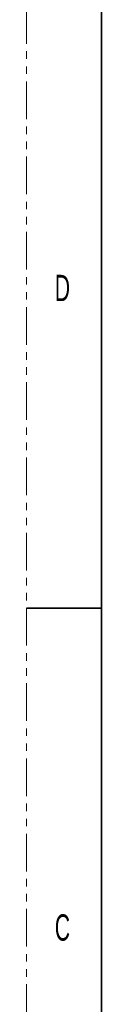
# Model space of a CAD drawing. Header units: millimetres. Extents: x 0 to 1118, y 0 to 864.
# Tile 24 of 85: x 0 to 13, y 257 to 423. Entities that reach past the tile are written whole.
import ezdxf

# ---------------------------------------------------------------- set-up
doc = ezdxf.new("R2010")
doc.units = ezdxf.units.MM
doc.linetypes.add('PHANTOM', pattern=[12.7, 6.35, -1.27, 1.27, -1.27, 1.27, -1.27])
doc.styles.add('SLDTEXTSTYLE1', font='TXT', dxfattribs={"width": 0.6})

msp = doc.modelspace()

# ---------------------------------------------------------------- linework, layer by layer
at = {"color": 7, "linetype": 'PHANTOM', "lineweight": 18}
msp.add_line((0, 0), (0, 863.6), dxfattribs=at)
at = {"color": 7, "linetype": 'Continuous', "lineweight": 35}
for p, q in [((12.7, 838.2), (12.7, 25.4)), ((0, 323.85), (12.7, 323.85))]:
    msp.add_line(p, q, dxfattribs=at)

# ---------------------------------------------------------------- texts
at = {"color": 7, "linetype": 'Continuous', "lineweight": 0, "char_height": 4.445, "attachment_point": 1, "style": 'SLDTEXTSTYLE1'}
for s, insert in [('D', (4.794, 380.098)), ('C', (4.794, 272.148))]:
    msp.add_mtext(s, dxfattribs=dict(at, insert=insert))

doc.saveas('drawing.dxf')
